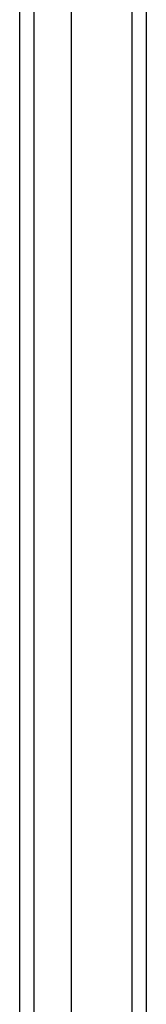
# Model space of a CAD drawing. Header units: inches. Extents: x 19 to 488, y 53 to 228.
# Tile 59 of 118: x 262.394 to 263.26, y 135.643 to 142.393. Entities that reach past the tile are written whole.
import ezdxf

# ---------------------------------------------------------------- set-up
doc = ezdxf.new("R2010")
doc.units = ezdxf.units.IN
doc.header["$MEASUREMENT"] = 0
doc.layers.add('Visible Edges(ANSI)', color=7, linetype='Continuous', lineweight=25)
doc.layers.add('Visible Tangent Edges(ANSI)', color=7, linetype='Continuous', lineweight=25)

msp = doc.modelspace()

# ---------------------------------------------------------------- linework, layer by layer
at = {"layer": 'Visible Edges(ANSI)'}
for p, q in [((262.7487, 129.6013), (262.7487, 155.184)), ((262.3943, 129.7898), (262.3943, 154.9955)), ((263.2605, 155.0186), (263.2605, 129.7666))]:
    msp.add_line(p, q, dxfattribs=at)
at = {"layer": 'Visible Tangent Edges(ANSI)'}
for p, q in [((263.1615, 155.7936), (263.1615, 128.9916)), ((262.4933, 129.6598), (262.4933, 155.1255))]:
    msp.add_line(p, q, dxfattribs=at)

doc.saveas('drawing.dxf')
